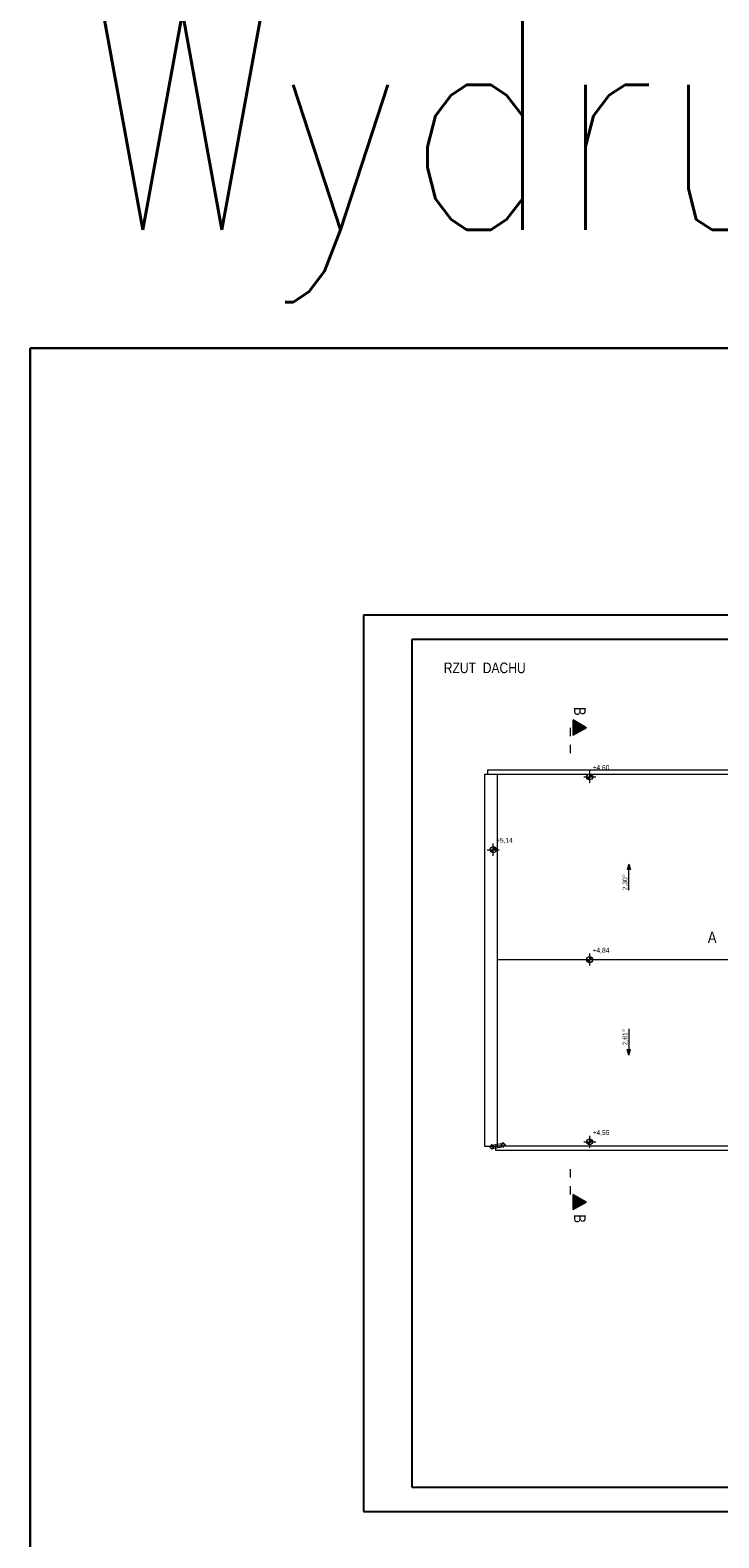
# Model space of a CAD drawing. Extents: x -543332 to -314699, y -9028 to 155584.
# Tile 195 of 256: x -521785 to -498964, y 105623 to 155584. Entities that reach past the tile are written whole.
import ezdxf

# ---------------------------------------------------------------- set-up
doc = ezdxf.new("R2010")
doc.units = 0
doc.header["$MEASUREMENT"] = 0
doc.linetypes.add('Dashed', pattern=[564.444447, 282.222223, -282.222223])
doc.linetypes.add('Hidden Line', pattern=[50, 25, -25])
for name, color, linetype in [('$ IE Tabela', 7, 'Continuous'), ('INWENT DACH', 8, 'Continuous'), ('INWENT RZĘDNE', 8, 'Continuous')]:
    doc.layers.add(name, color=color, linetype=linetype)
for name, color, linetype, lineweight in [('$ IE_SCHEMAT', 7, 'Continuous', 0), ('0_Nr_Pióra__21', 8, 'Continuous', 9), ('Arch opisy_Nr_Pióra__21', 8, 'Continuous', 9), ('INWENT DACH_Nr_Pióra__2', 8, 'Continuous', 13), ('INWENT DACH_Nr_Pióra__21', 8, 'Continuous', 9), ('INWENT OPISY_Nr_Pióra__21', 8, 'Continuous', 9), ('INWENT OPISY_Nr_Pióra__41', 8, 'Continuous', 15), ('INWENT RURY SPUSTOWE_Nr_Pióra__2', 8, 'Continuous', 13), ('INWENT RZĘDNE_Nr_Pióra__21', 8, 'Continuous', 9), ('INWENT.ŚCIANY_Nr_Pióra__2', 8, 'Continuous', 13)]:
    doc.layers.add(name, color=color, linetype=linetype, lineweight=lineweight)
doc.styles.add('GENERATED_STYLE_3', font='ARIALN.TTF')
doc.styles.add('GENERATED_STYLE_6', font='ARIALN.TTF')
doc.styles.add('GENERATED_STYLE_7', font='ARIALN.TTF')
doc.styles.add('ROMANS', font='romans.shx', dxfattribs={"width": 0.85})

# ---------------------------------------------------------------- blocks, each defined once
blk = doc.blocks.new('Linia_23', base_point=(-493353, 146318))
at = {"layer": 'INWENT DACH_Nr_Pióra__21', "linetype": 'Continuous'}
blk.add_hatch(color=256, dxfattribs=at).paths.add_polyline_path([(-493353, 147185), (-493303, 146998), (-493403, 146998)], flags=0)
at = {"layer": 'INWENT DACH_Nr_Pióra__2', "linetype": 'Continuous'}
blk.add_line((-493353, 146318), (-493353, 146998), dxfattribs=at)
at = {"layer": 'INWENT DACH_Nr_Pióra__21', "linetype": 'Continuous'}
for p, q in [((-493353, 147185), (-493403, 146998)), ((-493303, 146998), (-493403, 146998)), ((-493353, 147185), (-493303, 146998))]:
    blk.add_line(p, q, dxfattribs=at)
blk = doc.blocks.new('Linia_24', base_point=(-493353, 141718))
at = {"layer": 'INWENT DACH_Nr_Pióra__21', "linetype": 'Continuous'}
blk.add_hatch(color=256, dxfattribs=at).paths.add_polyline_path([(-493353, 140850), (-493403, 141037), (-493303, 141037)], flags=0)
at = {"layer": 'INWENT DACH_Nr_Pióra__2', "linetype": 'Continuous'}
blk.add_line((-493353, 141718), (-493353, 141037), dxfattribs=at)
at = {"layer": 'INWENT DACH_Nr_Pióra__21', "linetype": 'Continuous'}
for p, q in [((-493353, 140850), (-493403, 141037)), ((-493403, 141037), (-493303, 141037)), ((-493353, 140850), (-493303, 141037))]:
    blk.add_line(p, q, dxfattribs=at)
blk = doc.blocks.new('Koty wysokościowe_65', base_point=(-494647, 137978))
at = {"layer": 'INWENT RZĘDNE_Nr_Pióra__21', "linetype": 'Continuous'}
for points in [[(-494647, 137978), (-494747, 137978), (-494739, 137939), (-494718, 137907), (-494685, 137885), (-494647, 137878)], [(-494647, 137978), (-494547, 137978), (-494555, 138016), (-494576, 138048), (-494609, 138070), (-494647, 138078)]]:
    blk.add_hatch(color=256, dxfattribs=at).paths.add_polyline_path(points, flags=0)
for p, q in [((-494847, 137978), (-494447, 137978)), ((-494647, 137778), (-494647, 138178))]:
    blk.add_line(p, q, dxfattribs=at)
blk.add_circle((-494647, 137978), 100, dxfattribs=at)
at = {"layer": 'INWENT RZĘDNE_Nr_Pióra__21', "insert": (-494552, 138178), "char_height": 160, "attachment_point": 7, "style": 'GENERATED_STYLE_3'}
blk.add_mtext('{+4,55}', dxfattribs=at)
blk = doc.blocks.new('Koty wysokościowe_66', base_point=(-494647, 144018))
at = {"layer": 'INWENT RZĘDNE_Nr_Pióra__21', "linetype": 'Continuous'}
for points in [[(-494647, 144018), (-494747, 144018), (-494739, 143979), (-494718, 143947), (-494685, 143925), (-494647, 143918)], [(-494647, 144018), (-494547, 144018), (-494555, 144056), (-494576, 144088), (-494609, 144110), (-494647, 144118)]]:
    blk.add_hatch(color=256, dxfattribs=at).paths.add_polyline_path(points, flags=0)
for p, q in [((-494847, 144018), (-494447, 144018)), ((-494647, 143818), (-494647, 144218))]:
    blk.add_line(p, q, dxfattribs=at)
blk.add_circle((-494647, 144018), 100, dxfattribs=at)
at = {"layer": 'INWENT RZĘDNE_Nr_Pióra__21', "insert": (-494552, 144218), "char_height": 160, "attachment_point": 7, "style": 'GENERATED_STYLE_3'}
blk.add_mtext('{+4,84}', dxfattribs=at)
blk = doc.blocks.new('Koty wysokościowe_67', base_point=(-494647, 150073))
at = {"layer": 'INWENT RZĘDNE_Nr_Pióra__21', "linetype": 'Continuous'}
for points in [[(-494647, 150073), (-494747, 150073), (-494739, 150034), (-494718, 150002), (-494685, 149980), (-494647, 149973)], [(-494647, 150073), (-494547, 150073), (-494555, 150111), (-494576, 150143), (-494609, 150165), (-494647, 150173)]]:
    blk.add_hatch(color=256, dxfattribs=at).paths.add_polyline_path(points, flags=0)
for p, q in [((-494847, 150073), (-494447, 150073)), ((-494647, 149873), (-494647, 150273))]:
    blk.add_line(p, q, dxfattribs=at)
blk.add_circle((-494647, 150073), 100, dxfattribs=at)
at = {"layer": 'INWENT RZĘDNE_Nr_Pióra__21', "insert": (-494552, 150273), "char_height": 160, "attachment_point": 7, "style": 'GENERATED_STYLE_3'}
blk.add_mtext('{+4,60}', dxfattribs=at)
blk = doc.blocks.new('Koty wysokościowe_68', base_point=(-497848, 147660))
at = {"layer": 'INWENT RZĘDNE_Nr_Pióra__21', "linetype": 'Continuous'}
for points in [[(-497848, 147660), (-497948, 147660), (-497940, 147622), (-497919, 147589), (-497886, 147568), (-497848, 147560)], [(-497848, 147660), (-497748, 147660), (-497756, 147698), (-497777, 147731), (-497810, 147752), (-497848, 147760)]]:
    blk.add_hatch(color=256, dxfattribs=at).paths.add_polyline_path(points, flags=0)
for p, q in [((-498048, 147660), (-497648, 147660)), ((-497848, 147460), (-497848, 147860))]:
    blk.add_line(p, q, dxfattribs=at)
blk.add_circle((-497848, 147660), 100, dxfattribs=at)
at = {"layer": 'INWENT RZĘDNE_Nr_Pióra__21', "insert": (-497753, 147860), "char_height": 160, "attachment_point": 7, "style": 'GENERATED_STYLE_3'}
blk.add_mtext('{+5,14}', dxfattribs=at)
blk = doc.blocks.new('a3eee')
at = {"layer": '$ IE Tabela'}
for p, q in [((19730.8, 4176.8), (19730.8, 1206.8)), ((23930.8, 4176.8), (19730.8, 4176.8)), ((23930.8, 1206.8), (23930.8, 4176.8)), ((19890.8, 4096.8), (19890.8, 1286.8)), ((23840.8, 4096.8), (19890.8, 4096.8)), ((23840.8, 1286.8), (23840.8, 4096.8)), ((19890.8, 1286.8), (23840.8, 1286.8)), ((19730.8, 1206.8), (23930.8, 1206.8))]:
    blk.add_line(p, q, dxfattribs=at)
at = {"layer": '$ IE Tabela', "style": 'ROMANS', "width": 0.6168}
blk.add_text('A3', height=100, dxfattribs=at).set_placement((23941.8, 4197.5))

msp = doc.modelspace()

# ---------------------------------------------------------------- hatches: boundary and pattern name
at = {"layer": 'INWENT OPISY_Nr_Pióra__21', "linetype": 'Continuous'}
for points in [[(-503351, 132470), (-503787, 132226), (-503787, 132726)], [(-503351, 116745), (-503787, 116501), (-503787, 117001)]]:
    msp.add_hatch(color=256, dxfattribs=at).paths.add_polyline_path(points, flags=0)

# ---------------------------------------------------------------- linework, layer by layer
at = {"layer": '$ IE_SCHEMAT', "color": 3, "lineweight": 30, "ltscale": 2}
msp.add_lwpolyline([(-521785, 145043), (-314699, 145043), (-314699, 10832), (-521785, 10832)], close=True, dxfattribs=at)
at = {"layer": 'INWENT DACH_Nr_Pióra__2', "linetype": 'Continuous'}
for p, q in [((-497377, 130915), (-506632, 130915)), ((-506302, 124785), (-498180, 124785)), ((-498180, 118605), (-506352, 118605))]:
    msp.add_line(p, q, dxfattribs=at)
at = {"layer": 'INWENT DACH_Nr_Pióra__21', "linetype": 'Continuous'}
for p, q in [((-506517, 118580), (-506577, 118580)), ((-506492, 118605), (-506492, 118665)), ((-506492, 118635), (-506352, 118659)), ((-506492, 118525), (-506228, 118570)), ((-506492, 118555), (-506492, 118495)), ((-506467, 118580), (-506407, 118580)), ((-506136, 118645), (-506196, 118645)), ((-506111, 118670), (-506111, 118730)), ((-506111, 118620), (-506111, 118560)), ((-506086, 118645), (-506026, 118645))]:
    msp.add_line(p, q, dxfattribs=at)
at = {"layer": 'INWENT DACH_Nr_Pióra__21', "linetype": 'Hidden Line'}
for p, q in [((-506352, 118659), (-506111, 118700)), ((-506228, 118570), (-506111, 118590))]:
    msp.add_line(p, q, dxfattribs=at)
at = {"layer": 'INWENT DACH_Nr_Pióra__21', "linetype": 'Continuous'}
for centre in [(-506492, 118580), (-506111, 118645)]:
    msp.add_circle(centre, 55, dxfattribs=at)
at = {"layer": 'INWENT OPISY_Nr_Pióra__41', "linetype": 'Dashed'}
for p, q in [((-503887, 132470), (-503887, 131370)), ((-503887, 117845), (-503887, 116745))]:
    msp.add_line(p, q, dxfattribs=at)
at = {"layer": 'INWENT OPISY_Nr_Pióra__41', "linetype": 'Continuous'}
for p, q in [((-503787, 132226), (-503787, 132726)), ((-503351, 132470), (-503787, 132726)), ((-503787, 132226), (-503351, 132470)), ((-503787, 116501), (-503787, 117001)), ((-503351, 116745), (-503787, 117001)), ((-503787, 116501), (-503351, 116745))]:
    msp.add_line(p, q, dxfattribs=at)
at = {"layer": 'INWENT RURY SPUSTOWE_Nr_Pióra__2', "linetype": 'Continuous'}
for p, q in [((-497377, 131065), (-506632, 131065)), ((-506632, 131065), (-506632, 130915)), ((-506352, 118455), (-506352, 118605)), ((-498180, 118455), (-506352, 118455))]:
    msp.add_line(p, q, dxfattribs=at)
at = {"layer": 'INWENT.ŚCIANY_Nr_Pióra__2', "linetype": 'Continuous'}
for p, q in [((-506302, 130915), (-506732, 130915)), ((-506732, 130915), (-506732, 118605)), ((-506302, 118605), (-506302, 130915)), ((-506732, 118605), (-506302, 118605))]:
    msp.add_line(p, q, dxfattribs=at)

# ---------------------------------------------------------------- block references
at = {"layer": '$ IE Tabela', "transparency": 33554687, "xscale": 10, "yscale": 10, "zscale": 10}
msp.add_blockref('a3eee', (-708051, 94429), dxfattribs=at)
at = {"layer": 'INWENT DACH', "color": 8, "linetype": 'Continuous', "lineweight": 13, "true_color": 0x7f7f7f}
for name, p in [('Linia_23', (-501947, 127085)), ('Linia_24', (-501947, 122485))]:
    msp.add_blockref(name, p, dxfattribs=at)
at = {"layer": 'INWENT RZĘDNE'}
for name, p in [('Koty wysokościowe_67', (-503241, 130840)), ('Koty wysokościowe_68', (-506442, 128427)), ('Koty wysokościowe_66', (-503241, 124785)), ('Koty wysokościowe_65', (-503241, 118745))]:
    msp.add_blockref(name, p, dxfattribs=at)

# ---------------------------------------------------------------- texts
at = {"layer": '$ IE_SCHEMAT', "color": 3, "lineweight": 30, "ltscale": 2, "insert": (-317233, 151370), "char_height": 7192.67, "width": 405307.16, "attachment_point": 5, "style": 'ROMANS'}
msp.add_mtext('\\pxql;Wydrukowano PT - 4 szt. - 04.07.2025r', dxfattribs=at)
at = {"layer": '0_Nr_Pióra__21', "linetype": 'Continuous', "char_height": 160, "rotation": 90, "style": 'GENERATED_STYLE_3'}
for s, insert, attachment_point in [('{2,30°}', (-501964, 127085), 7), ('{2,61°}', (-501964, 122485), 9)]:
    msp.add_mtext(s, dxfattribs=dict(at, insert=insert, attachment_point=attachment_point))
at = {"layer": 'Arch opisy_Nr_Pióra__21', "linetype": 'Continuous', "insert": (-505364, 134627), "char_height": 350, "attachment_point": 3, "style": 'GENERATED_STYLE_6'}
msp.add_mtext('{RZUT  DACHU}', dxfattribs=at)
at = {"layer": 'INWENT OPISY_Nr_Pióra__21', "linetype": 'Continuous', "char_height": 380, "attachment_point": 2, "rotation": 270, "style": 'GENERATED_STYLE_7'}
for insert in [(-503380, 133014), (-503380, 116201)]:
    msp.add_mtext('{B}', dxfattribs=dict(at, insert=insert))
at = {"layer": 'INWENT OPISY_Nr_Pióra__21', "linetype": 'Continuous', "insert": (-499186, 125712), "char_height": 380, "attachment_point": 2, "style": 'GENERATED_STYLE_7'}
msp.add_mtext('{A}', dxfattribs=at)

doc.saveas('drawing.dxf')
